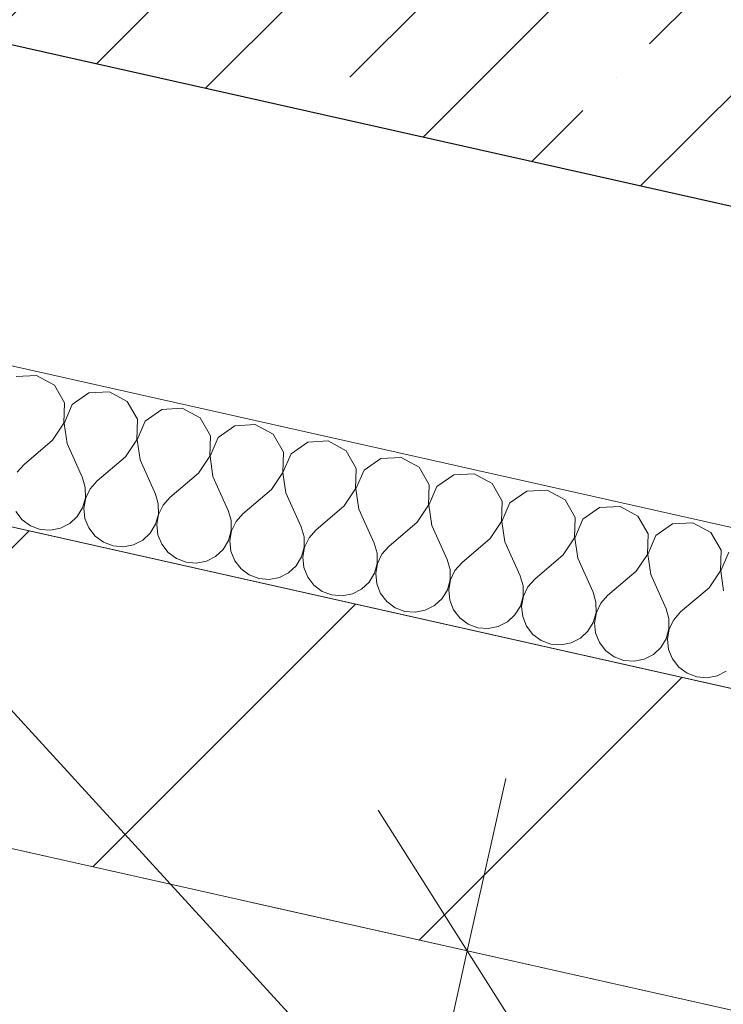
# Model space of a CAD drawing. Header units: millimetres. Extents: x -7213913 to -6930487, y 6129472 to 6353620.
# Tile 175 of 256: x -7187290 to -7186842, y 6173440 to 6174067. Entities that reach past the tile are written whole.
import ezdxf
from ezdxf.enums import TextEntityAlignment as Align

# ---------------------------------------------------------------- set-up
doc = ezdxf.new("R2010")
doc.units = ezdxf.units.MM
doc.header["$MEASUREMENT"] = 0
for name, color, linetype, lineweight in [('0_Ном._пера__1', 7, 'Continuous', 0), ('0_Ном._пера__120', 7, 'Continuous', 0), ('S - квартира_помещение.АР_Ном._пера__2', 8, 'Continuous', 15), ('АР-Стены_внутренние_пилоны.АР_Ном._пера__1', 7, 'Continuous', 15), ('АР-Стены_Перегородки_межквартирные_200.АР_Ном._пера__1', 7, 'Continuous', 15), ('АР-Чертеж-Размеры.АР_Ном._пера__1', 7, 'Continuous', 0), ('Паспорта Зон Archicad_Ном._пера__1', 7, 'Continuous', 0)]:
    doc.layers.add(name, color=color, linetype=linetype, lineweight=lineweight)
for name, color, linetype in [('S - квартира_помещение.АР', 7, 'Continuous'), ('АР-Стены_внутренние_пилоны.АР', 7, 'Continuous'), ('АР-Стены_Перегородки_межквартирные_200.АР', 7, 'Continuous'), ('АР-Чертеж-Размеры.АР', 7, 'Continuous')]:
    doc.layers.add(name, color=color, linetype=linetype)
doc.styles.add('РЎР“Р•РќР•Р\xa0Р\x98Р\xa0_РЎРўР\x98Р›Р¬_1', font='txt')
doc.styles.add('РЎР“Р•РќР•Р\xa0Р\x98Р\xa0_РЎРўР\x98Р›Р¬_2', font='calibri.ttf')
doc.styles.add('РЎР“Р•РќР•Р\xa0Р\x98Р\xa0_РЎРўР\x98Р›Р¬_3', font='GOST_Common.ttf')
doc.dimstyles.new('СГЕНЕРИР_СТИЛЬ__3', dxfattribs={"dimtxt": 129.999995, "dimasz": 142.5, "dimexe": 0.18, "dimexo": 300000, "dimgap": 0, "dimtad": 1, "dimdec": 0, "dimzin": 0, "dimdsep": 46, "dimtxsty": 'РЎР“Р•РќР•Р\xa0Р\x98Р\xa0_РЎРўР\x98Р›Р¬_3', "dimblk": 'ARROWHEAD_6', "dimblk1": 'ARROWHEAD_6', "dimblk2": 'ARROWHEAD_6', "dimcen": 0.09, "dimclrd": 7, "dimclre": 7, "dimclrt": 7, "dimazin": 0, "dimtfac": 1, "dimtdec": 4, "dimtmove": 0, "dimatfit": 3, "dimfxl": 1, "dimtolj": 1, "dimtzin": 0, "dimarcsym": 0})
doc.dimstyles.new('СГЕНЕРИР_СТИЛЬ__4', dxfattribs={"dimtxt": 200, "dimasz": 142.5, "dimexe": 0.18, "dimexo": 0.0625, "dimgap": 0, "dimtad": 1, "dimdec": 0, "dimzin": 0, "dimdsep": 46, "dimtxsty": 'РЎР“Р•РќР•Р\xa0Р\x98Р\xa0_РЎРўР\x98Р›Р¬_3', "dimblk": 'ARROWHEAD_6', "dimblk1": 'ARROWHEAD_6', "dimblk2": 'ARROWHEAD_6', "dimcen": 0.09, "dimse1": 1, "dimse2": 1, "dimclrd": 7, "dimclre": 7, "dimclrt": 7, "dimazin": 0, "dimtfac": 1, "dimtdec": 4, "dimtmove": 2, "dimatfit": 3, "dimfxl": 1, "dimtolj": 1, "dimtzin": 0, "dimarcsym": 0})
doc.dimstyles.new('СГЕНЕРИР_СТИЛЬ__5', dxfattribs={"dimtxt": 200, "dimasz": 142.5, "dimexe": 0.18, "dimexo": 0.0625, "dimgap": 0, "dimtad": 1, "dimdec": 0, "dimzin": 0, "dimdsep": 46, "dimtxsty": 'РЎР“Р•РќР•Р\xa0Р\x98Р\xa0_РЎРўР\x98Р›Р¬_3', "dimblk": 'ARROWHEAD_6', "dimblk1": 'ARROWHEAD_6', "dimblk2": 'ARROWHEAD_6', "dimcen": 0.09, "dimse1": 1, "dimse2": 1, "dimclrd": 7, "dimclre": 7, "dimclrt": 7, "dimazin": 0, "dimtfac": 1, "dimtdec": 4, "dimtmove": 0, "dimatfit": 3, "dimfxl": 1, "dimtolj": 1, "dimtzin": 0, "dimarcsym": 0})

# ---------------------------------------------------------------- blocks, each defined once
blk = doc.blocks.new('Кухня-столовая_1_33_1', base_point=(-7189706.73, 6172379.39))
at = {"layer": 'S - квартира_помещение.АР_Ном._пера__2', "color": 8, "linetype": 'Continuous', "lineweight": 15, "flags": 128}
blk.add_lwpolyline([(-7193260.59, 6174879.12), (-7193758.07, 6172664.1), (-7191415.47, 6172137.97), (-7191575.43, 6171425.72), (-7190722.68, 6171234.2), (-7190722.63, 6171234.39), (-7186334.78, 6170248.9), (-7186314.01, 6170301.42), (-7186280.59, 6170774.66), (-7186280.57, 6170774.66), (-7186104.13, 6173271.83)], close=True, dxfattribs=at)
at = {"layer": 'Паспорта Зон Archicad_Ном._пера__1', "color": 7, "lineweight": 0, "style": 'РЎР“Р•РќР•Р\xa0Р\x98Р\xa0_РЎРўР\x98Р›Р¬_1'}
blk.add_attdef('ROOM_NUMBER', text='', height=250, rotation=347.34172, dxfattribs=at).set_placement((-7189648.43, 6172398.25), align=Align.MIDDLE_CENTER)
at = {"layer": 'Паспорта Зон Archicad_Ном._пера__1', "color": 7, "lineweight": 0, "style": 'РЎР“Р•РќР•Р\xa0Р\x98Р\xa0_РЎРўР\x98Р›Р¬_2'}
blk.add_attdef('ROOM_AREA', text='', height=200, rotation=347.34172, dxfattribs=at).set_placement((-7186552.75, 6170794.66), align=Align.MIDDLE_RIGHT)
blk = doc.blocks.new('Стена_197_1', base_point=(-7187679.25, 6174266.15))
at = {"layer": 'АР-Стены_внутренние_пилоны.АР', "linetype": 'Continuous', "lineweight": 0, "true_color": 0x000000}
h = blk.add_hatch(dxfattribs=at)
h.set_pattern_fill('ЖЕЛЕЗОБЕТОН__PROJECT__0001', color=18, style=0, pattern_type=2)
h.set_pattern_definition([(45, (-6566190.34, 6562677.8), (-84.852814, 84.852814), []), (45, (-6566232.77, 6562720.22), (-84.852814, 84.852814), [90, -30, 0, -30])])
h.paths.add_polyline_path([(-7187584.68, 6174116.79), (-7184852.74, 6173503.22), (-7184797.95, 6173747.14), (-7187529.9, 6174360.72)])
at = {"layer": 'АР-Стены_внутренние_пилоны.АР_Ном._пера__1', "color": 7, "linetype": 'Continuous', "lineweight": 30, "flags": 128}
blk.add_lwpolyline([(-7187584.68, 6174116.79), (-7184852.74, 6173503.22)], dxfattribs=at)
blk = doc.blocks.new('Стена_202_1', base_point=(-7193336.24, 6174998.62))
at = {"layer": 'АР-Стены_Перегородки_межквартирные_200.АР', "linetype": 'Continuous', "lineweight": 0, "true_color": 0x000000}
h = blk.add_hatch(dxfattribs=at)
h.set_pattern_fill('БЛОКИ_БЕТОННЫЕ_ЭФФЕКТИВН_78', color=18, style=0, pattern_type=2)
h.set_pattern_definition([(45, (-6566190.34, 6562677.8), (-127.279217, 127.279217), [])])
h.paths.add_polyline_path([(-7193260.58, 6174879.14), (-7186020.2, 6173252.99), (-7185976.38, 6173448.13), (-7193216.75, 6175074.28)])
at = {"layer": 'АР-Стены_Перегородки_межквартирные_200.АР_Ном._пера__1', "color": 7, "linetype": 'Continuous', "lineweight": 15, "flags": 128}
for points in [[(-7185976.38, 6173448.13), (-7193216.75, 6175074.28)], [(-7193260.58, 6174879.14), (-7186104.13, 6173271.84)]]:
    blk.add_lwpolyline(points, dxfattribs=at)
blk = doc.blocks.new('*X843', base_point=(-6566190.34, 6562677.79))
at = {"layer": '0_Ном._пера__1', "color": 7, "linetype": 'Continuous', "lineweight": 0}
for p, q in [((-7187279.07, 6173840.75), (-7187292.06, 6173840.02)), ((-7187267.64, 6173834.54), (-7187279.07, 6173840.75)), ((-7187261.18, 6173823.24), (-7187267.64, 6173834.54)), ((-7187245.6, 6173829.59), (-7187256.27, 6173822.14)), ((-7187232.61, 6173830.31), (-7187245.6, 6173829.59)), ((-7187221.18, 6173824.1), (-7187232.61, 6173830.31)), ((-7187261.62, 6173810.24), (-7187261.18, 6173823.24)), ((-7187256.27, 6173822.14), (-7187261.43, 6173810.19)), ((-7187214.72, 6173812.81), (-7187221.18, 6173824.1)), ((-7187199.14, 6173819.15), (-7187209.81, 6173811.7)), ((-7187186.15, 6173819.88), (-7187199.14, 6173819.15)), ((-7187174.72, 6173813.67), (-7187186.15, 6173819.88)), ((-7187268.84, 6173799.41), (-7187261.62, 6173810.24)), ((-7187261.43, 6173810.19), (-7187259.54, 6173797.32)), ((-7187215.16, 6173799.8), (-7187214.72, 6173812.81)), ((-7187209.81, 6173811.7), (-7187214.97, 6173799.76)), ((-7187168.26, 6173802.37), (-7187174.72, 6173813.67)), ((-7187152.68, 6173808.72), (-7187163.35, 6173801.27)), ((-7187139.69, 6173809.44), (-7187152.68, 6173808.72)), ((-7187128.25, 6173803.23), (-7187139.69, 6173809.44)), ((-7187168.7, 6173789.37), (-7187168.26, 6173802.37)), ((-7187121.79, 6173791.94), (-7187128.25, 6173803.23)), ((-7187268.84, 6173799.41), (-7187286.95, 6173783.95)), ((-7187259.54, 6173797.32), (-7187249.78, 6173775.6)), ((-7187222.37, 6173788.97), (-7187215.16, 6173799.8)), ((-7187214.97, 6173799.76), (-7187213.08, 6173786.88)), ((-7187163.35, 6173801.27), (-7187168.51, 6173789.32)), ((-7187106.22, 6173798.28), (-7187116.89, 6173790.83)), ((-7187093.23, 6173799.01), (-7187106.22, 6173798.28)), ((-7187081.79, 6173792.8), (-7187093.23, 6173799.01)), ((-7187122.24, 6173778.93), (-7187121.79, 6173791.94)), ((-7187116.89, 6173790.83), (-7187122.05, 6173778.89)), ((-7187075.33, 6173781.5), (-7187081.79, 6173792.8)), ((-7187286.95, 6173783.95), (-7187291.31, 6173779.04)), ((-7187222.37, 6173788.97), (-7187240.49, 6173773.52)), ((-7187213.08, 6173786.88), (-7187203.32, 6173765.17)), ((-7187175.91, 6173778.54), (-7187168.7, 6173789.37)), ((-7187168.51, 6173789.32), (-7187166.62, 6173776.45)), ((-7187059.76, 6173787.85), (-7187070.43, 6173780.4)), ((-7187046.76, 6173788.57), (-7187059.76, 6173787.85)), ((-7187035.33, 6173782.36), (-7187046.76, 6173788.57)), ((-7187175.91, 6173778.54), (-7187194.02, 6173763.08)), ((-7187129.45, 6173768.1), (-7187122.24, 6173778.93)), ((-7187122.05, 6173778.89), (-7187120.16, 6173766.01)), ((-7187075.77, 6173768.5), (-7187075.33, 6173781.5)), ((-7187070.43, 6173780.4), (-7187075.59, 6173768.45)), ((-7187028.87, 6173771.07), (-7187035.33, 6173782.36)), ((-7187013.29, 6173777.41), (-7187023.96, 6173769.96)), ((-7187000.3, 6173778.14), (-7187013.29, 6173777.41)), ((-7186988.87, 6173771.93), (-7187000.3, 6173778.14)), ((-7187247.94, 6173769.3), (-7187249.78, 6173775.6)), ((-7187240.49, 6173773.52), (-7187244.85, 6173768.6)), ((-7187166.62, 6173776.45), (-7187156.86, 6173754.73)), ((-7187029.31, 6173758.06), (-7187028.87, 6173771.07)), ((-7186982.41, 6173760.63), (-7186988.87, 6173771.93)), ((-7187247.89, 6173762.73), (-7187247.94, 6173769.3)), ((-7187244.85, 6173768.6), (-7187247.7, 6173762.69)), ((-7187201.48, 6173758.86), (-7187203.32, 6173765.17)), ((-7187129.45, 6173768.1), (-7187147.56, 6173752.65)), ((-7187120.16, 6173766.01), (-7187110.39, 6173744.3)), ((-7187082.99, 6173757.67), (-7187075.77, 6173768.5)), ((-7187075.59, 6173768.45), (-7187073.7, 6173755.58)), ((-7187023.96, 6173769.96), (-7187029.13, 6173758.02)), ((-7186966.83, 6173766.98), (-7186977.5, 6173759.53)), ((-7186953.84, 6173767.7), (-7186966.83, 6173766.98)), ((-7186942.41, 6173761.49), (-7186953.84, 6173767.7)), ((-7187249.64, 6173756.4), (-7187247.89, 6173762.73)), ((-7187247.7, 6173762.69), (-7187248.83, 6173756.22)), ((-7187201.43, 6173752.29), (-7187201.48, 6173758.86)), ((-7187194.02, 6173763.08), (-7187198.39, 6173758.17)), ((-7186982.85, 6173747.63), (-7186982.41, 6173760.63)), ((-7186977.5, 6173759.53), (-7186982.66, 6173747.58)), ((-7186935.95, 6173750.2), (-7186942.41, 6173761.49)), ((-7187292.16, 6173754.02), (-7187288.15, 6173748.82)), ((-7187253.05, 6173750.78), (-7187249.64, 6173756.4)), ((-7187248.83, 6173756.22), (-7187248.14, 6173749.68)), ((-7187203.18, 6173745.96), (-7187201.43, 6173752.29)), ((-7187201.24, 6173752.25), (-7187202.37, 6173745.78)), ((-7187198.39, 6173758.17), (-7187201.24, 6173752.25)), ((-7187155.01, 6173748.43), (-7187156.86, 6173754.73)), ((-7187147.56, 6173752.65), (-7187151.92, 6173747.73)), ((-7187082.99, 6173757.67), (-7187101.1, 6173742.21)), ((-7187073.7, 6173755.58), (-7187063.93, 6173733.86)), ((-7187036.53, 6173747.23), (-7187029.31, 6173758.06)), ((-7187029.13, 6173758.02), (-7187027.24, 6173745.14)), ((-7186920.37, 6173756.54), (-7186931.04, 6173749.09)), ((-7186907.38, 6173757.27), (-7186920.37, 6173756.54)), ((-7186895.95, 6173751.06), (-7186907.38, 6173757.27)), ((-7187288.15, 6173748.82), (-7187282.86, 6173744.92)), ((-7187263.72, 6173743.33), (-7187257.87, 6173746.32)), ((-7187257.87, 6173746.32), (-7187253.05, 6173750.78)), ((-7187248.14, 6173749.68), (-7187245.7, 6173743.58)), ((-7187206.59, 6173740.35), (-7187203.18, 6173745.96)), ((-7187202.37, 6173745.78), (-7187201.68, 6173739.25)), ((-7187154.97, 6173741.86), (-7187155.01, 6173748.43)), ((-7187151.92, 6173747.73), (-7187154.78, 6173741.82)), ((-7187036.53, 6173747.23), (-7187054.64, 6173731.78)), ((-7186990.07, 6173736.8), (-7186982.85, 6173747.63)), ((-7186982.66, 6173747.58), (-7186980.77, 6173734.71)), ((-7186936.39, 6173737.19), (-7186935.95, 6173750.2)), ((-7186931.04, 6173749.09), (-7186936.2, 6173737.15)), ((-7186889.49, 6173739.76), (-7186895.95, 6173751.06)), ((-7186873.91, 6173746.11), (-7186884.58, 6173738.66)), ((-7186860.92, 6173746.83), (-7186873.91, 6173746.11)), ((-7186849.48, 6173740.62), (-7186860.92, 6173746.83)), ((-7187282.86, 6173744.92), (-7187276.71, 6173742.61)), ((-7187276.71, 6173742.61), (-7187270.16, 6173742.07)), ((-7187270.16, 6173742.07), (-7187263.72, 6173743.33)), ((-7187245.7, 6173743.58), (-7187241.68, 6173738.39)), ((-7187211.4, 6173735.88), (-7187206.59, 6173740.35)), ((-7187156.71, 6173735.53), (-7187154.97, 6173741.86)), ((-7187154.78, 6173741.82), (-7187155.9, 6173735.35)), ((-7187108.55, 6173737.99), (-7187110.39, 6173744.3)), ((-7187101.1, 6173742.21), (-7187105.46, 6173737.3)), ((-7187027.24, 6173745.14), (-7187017.47, 6173723.43)), ((-7186889.93, 6173726.76), (-7186889.49, 6173739.76)), ((-7186843.02, 6173729.33), (-7186849.48, 6173740.62)), ((-7187241.68, 6173738.39), (-7187236.4, 6173734.48)), ((-7187236.4, 6173734.48), (-7187230.25, 6173732.17)), ((-7187217.26, 6173732.9), (-7187211.4, 6173735.88)), ((-7187201.68, 6173739.25), (-7187199.24, 6173733.15)), ((-7187160.13, 6173729.91), (-7187156.71, 6173735.53)), ((-7187155.9, 6173735.35), (-7187155.22, 6173728.81)), ((-7187108.5, 6173731.42), (-7187108.55, 6173737.99)), ((-7187105.46, 6173737.3), (-7187108.32, 6173731.38)), ((-7187062.09, 6173727.56), (-7187063.93, 6173733.86)), ((-7186990.07, 6173736.8), (-7187008.18, 6173721.34)), ((-7186980.77, 6173734.71), (-7186971.01, 6173712.99)), ((-7186943.6, 6173726.36), (-7186936.39, 6173737.19)), ((-7186936.2, 6173737.15), (-7186934.31, 6173724.27)), ((-7186884.58, 6173738.66), (-7186889.74, 6173726.71)), ((-7187230.25, 6173732.17), (-7187223.7, 6173731.63)), ((-7187223.7, 6173731.63), (-7187217.26, 6173732.9)), ((-7187199.24, 6173733.15), (-7187195.22, 6173727.95)), ((-7187195.22, 6173727.95), (-7187189.94, 6173724.05)), ((-7187164.94, 6173725.45), (-7187160.13, 6173729.91)), ((-7187155.22, 6173728.81), (-7187152.78, 6173722.71)), ((-7187110.25, 6173725.09), (-7187108.5, 6173731.42)), ((-7187108.32, 6173731.38), (-7187109.44, 6173724.91)), ((-7187062.04, 6173720.99), (-7187062.09, 6173727.56)), ((-7187054.64, 6173731.78), (-7187059, 6173726.86)), ((-7186843.47, 6173716.32), (-7186843.02, 6173729.33)), ((-7186838.12, 6173728.22), (-7186843.28, 6173716.28)), ((-7187189.94, 6173724.05), (-7187183.79, 6173721.74)), ((-7187183.79, 6173721.74), (-7187177.24, 6173721.2)), ((-7187177.24, 6173721.2), (-7187170.8, 6173722.46)), ((-7187170.8, 6173722.46), (-7187164.94, 6173725.45)), ((-7187152.78, 6173722.71), (-7187148.76, 6173717.52)), ((-7187113.66, 6173719.48), (-7187110.25, 6173725.09)), ((-7187109.44, 6173724.91), (-7187108.76, 6173718.38)), ((-7187063.79, 6173714.66), (-7187062.04, 6173720.99)), ((-7187061.85, 6173720.95), (-7187062.98, 6173714.48)), ((-7187059, 6173726.86), (-7187061.85, 6173720.95)), ((-7187015.63, 6173717.12), (-7187017.47, 6173723.43)), ((-7187008.18, 6173721.34), (-7187012.54, 6173716.43)), ((-7186943.6, 6173726.36), (-7186961.72, 6173710.91)), ((-7186934.31, 6173724.27), (-7186924.55, 6173702.56)), ((-7186897.14, 6173715.93), (-7186889.93, 6173726.76)), ((-7186889.74, 6173726.71), (-7186887.85, 6173713.84)), ((-7187148.76, 6173717.52), (-7187143.48, 6173713.61)), ((-7187124.33, 6173712.03), (-7187118.48, 6173715.01)), ((-7187118.48, 6173715.01), (-7187113.66, 6173719.48)), ((-7187108.76, 6173718.38), (-7187106.32, 6173712.28)), ((-7187067.2, 6173709.04), (-7187063.79, 6173714.66)), ((-7187062.98, 6173714.48), (-7187062.3, 6173707.94)), ((-7187015.58, 6173710.55), (-7187015.63, 6173717.12)), ((-7187012.54, 6173716.43), (-7187015.39, 6173710.51)), ((-7186897.14, 6173715.93), (-7186915.26, 6173700.47)), ((-7186850.68, 6173705.49), (-7186843.47, 6173716.32)), ((-7186843.28, 6173716.28), (-7186841.39, 6173703.4)), ((-7187143.48, 6173713.61), (-7187137.33, 6173711.3)), ((-7187137.33, 6173711.3), (-7187130.78, 6173710.76)), ((-7187130.78, 6173710.76), (-7187124.33, 6173712.03)), ((-7187106.32, 6173712.28), (-7187102.3, 6173707.08)), ((-7187072.02, 6173704.58), (-7187067.2, 6173709.04)), ((-7187017.33, 6173704.22), (-7187015.58, 6173710.55)), ((-7187015.39, 6173710.51), (-7187016.52, 6173704.04)), ((-7186969.17, 6173706.69), (-7186971.01, 6173712.99)), ((-7186961.72, 6173710.91), (-7186966.08, 6173705.99)), ((-7186887.85, 6173713.84), (-7186878.09, 6173692.12)), ((-7187102.3, 6173707.08), (-7187097.01, 6173703.18)), ((-7187097.01, 6173703.18), (-7187090.86, 6173700.87)), ((-7187077.87, 6173701.59), (-7187072.02, 6173704.58)), ((-7187062.3, 6173707.94), (-7187059.85, 6173701.84)), ((-7187020.74, 6173698.61), (-7187017.33, 6173704.22)), ((-7187016.52, 6173704.04), (-7187015.84, 6173697.51)), ((-7186969.12, 6173700.12), (-7186969.17, 6173706.69)), ((-7186966.08, 6173705.99), (-7186968.93, 6173700.08)), ((-7186922.71, 6173696.25), (-7186924.55, 6173702.56)), ((-7186850.68, 6173705.49), (-7186868.79, 6173690.04)), ((-7187090.86, 6173700.87), (-7187084.32, 6173700.33)), ((-7187084.32, 6173700.33), (-7187077.87, 6173701.59)), ((-7187059.85, 6173701.84), (-7187055.84, 6173696.65)), ((-7187055.84, 6173696.65), (-7187050.55, 6173692.74)), ((-7187025.56, 6173694.14), (-7187020.74, 6173698.61)), ((-7187015.84, 6173697.51), (-7187013.39, 6173691.41)), ((-7186970.87, 6173693.79), (-7186969.12, 6173700.12)), ((-7186968.93, 6173700.08), (-7186970.06, 6173693.61)), ((-7186922.66, 6173689.68), (-7186922.71, 6173696.25)), ((-7186915.26, 6173700.47), (-7186919.62, 6173695.56)), ((-7187050.55, 6173692.74), (-7187044.4, 6173690.43)), ((-7187044.4, 6173690.43), (-7187037.86, 6173689.89)), ((-7187037.86, 6173689.89), (-7187031.41, 6173691.16)), ((-7187031.41, 6173691.16), (-7187025.56, 6173694.14)), ((-7187013.39, 6173691.41), (-7187009.38, 6173686.21)), ((-7186974.28, 6173688.17), (-7186970.87, 6173693.79)), ((-7186970.06, 6173693.61), (-7186969.37, 6173687.07)), ((-7186924.41, 6173683.35), (-7186922.66, 6173689.68)), ((-7186922.47, 6173689.64), (-7186923.6, 6173683.17)), ((-7186919.62, 6173695.56), (-7186922.47, 6173689.64)), ((-7186876.24, 6173685.82), (-7186878.09, 6173692.12)), ((-7186868.79, 6173690.04), (-7186873.15, 6173685.12)), ((-7187009.38, 6173686.21), (-7187004.09, 6173682.31)), ((-7186984.95, 6173680.73), (-7186979.1, 6173683.71)), ((-7186979.1, 6173683.71), (-7186974.28, 6173688.17)), ((-7186969.37, 6173687.07), (-7186966.93, 6173680.97)), ((-7186927.82, 6173677.74), (-7186924.41, 6173683.35)), ((-7186923.6, 6173683.17), (-7186922.91, 6173676.64)), ((-7186876.2, 6173679.25), (-7186876.24, 6173685.82)), ((-7186873.15, 6173685.12), (-7186876.01, 6173679.21)), ((-7187004.09, 6173682.31), (-7186997.94, 6173680)), ((-7186997.94, 6173680), (-7186991.39, 6173679.46)), ((-7186991.39, 6173679.46), (-7186984.95, 6173680.73)), ((-7186966.93, 6173680.97), (-7186962.91, 6173675.78)), ((-7186932.63, 6173673.27), (-7186927.82, 6173677.74)), ((-7186877.94, 6173672.92), (-7186876.2, 6173679.25)), ((-7186876.01, 6173679.21), (-7186877.13, 6173672.74)), ((-7186962.91, 6173675.78), (-7186957.63, 6173671.87)), ((-7186957.63, 6173671.87), (-7186951.48, 6173669.56)), ((-7186938.49, 6173670.29), (-7186932.63, 6173673.27)), ((-7186922.91, 6173676.64), (-7186920.47, 6173670.54)), ((-7186920.47, 6173670.54), (-7186916.45, 6173665.34)), ((-7186881.36, 6173667.3), (-7186877.94, 6173672.92)), ((-7186877.13, 6173672.74), (-7186876.45, 6173666.2)), ((-7186951.48, 6173669.56), (-7186944.93, 6173669.02)), ((-7186944.93, 6173669.02), (-7186938.49, 6173670.29)), ((-7186916.45, 6173665.34), (-7186911.17, 6173661.44)), ((-7186886.17, 6173662.84), (-7186881.36, 6173667.3)), ((-7186876.45, 6173666.2), (-7186874.01, 6173660.1)), ((-7186911.17, 6173661.44), (-7186905.02, 6173659.13)), ((-7186905.02, 6173659.13), (-7186898.47, 6173658.59)), ((-7186898.47, 6173658.59), (-7186892.03, 6173659.86)), ((-7186892.03, 6173659.86), (-7186886.17, 6173662.84)), ((-7186874.01, 6173660.1), (-7186869.99, 6173654.91)), ((-7186869.99, 6173654.91), (-7186864.71, 6173651)), ((-7186845.56, 6173649.42), (-7186839.71, 6173652.4)), ((-7186864.71, 6173651), (-7186858.56, 6173648.69)), ((-7186858.56, 6173648.69), (-7186852.01, 6173648.15)), ((-7186852.01, 6173648.15), (-7186845.56, 6173649.42))]:
    blk.add_line(p, q, dxfattribs=at)
blk = doc.blocks.new('Стена_401_1', base_point=(-7187579.72, 6173910.71))
at = {"layer": '0_Ном._пера__1', "color": 7, "linetype": 'Continuous', "lineweight": 0, "flags": 128}
for points in [[(-7184945.34, 6173319.05), (-7187579.72, 6173910.71)], [(-7187601.63, 6173813.14), (-7184869.69, 6173199.57)]]:
    blk.add_lwpolyline(points, dxfattribs=at)
at = {"color": 7, "lineweight": 0}
blk.add_blockref('*X843', (-6566190.34, 6562677.79), dxfattribs=at)
blk = doc.blocks.new('Полилиния_1_1', base_point=(-7183881.2, 6172466.87))
at = {"layer": '0_Ном._пера__120', "color": 7, "linetype": 'Continuous', "lineweight": 0, "flags": 128}
blk.add_lwpolyline([(-7183881.2, 6172466.87), (-7186841.84, 6173131.81), (-7187722.3, 6174095.03)], dxfattribs=at)
blk = doc.blocks.new('*D923', base_point=(-6566190.34, 6562677.79))
at = {"layer": 'АР-Чертеж-Размеры.АР_Ном._пера__1', "color": 7, "linetype": 'Continuous', "lineweight": 0, "transparency": 16777216}
for p, q in [((-7186980.04, 6173583.87), (-7187004.7, 6173474.1)), ((-7186947.95, 6173384.49), (-7187061.44, 6173563.71)), ((-7187141.9, 6173504.92), (-7186867.49, 6173443.28)), ((-7187004.7, 6173474.1), (-7187662.1, 6170547.01)), ((-7187718.85, 6170636.62), (-7187605.36, 6170457.4)), ((-7187799.31, 6170577.83), (-7187524.9, 6170516.2)), ((-7187662.1, 6170547.01), (-7187686.76, 6170437.25))]:
    blk.add_line(p, q, dxfattribs=at)
at = {"layer": 'АР-Чертеж-Размеры.АР_Ном._пера__1', "color": 7, "lineweight": 0, "transparency": 16777216, "insert": (-7187368.23, 6172172.07), "char_height": 200, "attachment_point": 7, "rotation": 77.34172, "style": 'РЎР“Р•РќР•Р\xa0Р\x98Р\xa0_РЎРўР\x98Р›Р¬_3'}
blk.add_mtext('\\A1;{\\pql;\\fGOST Common|b0|i0|c204|p0;\\W1.000000;3\xa0000}', dxfattribs=at)
blk = doc.blocks.new('ARROWHEAD_6')
at = {"color": 0, "linetype": 'Continuous', "lineweight": 0}
for p, q in [((-0.5, -0.5), (0.5, 0.5)), ((0, 0), (-1, 0))]:
    blk.add_line(p, q, dxfattribs=at)
blk = doc.blocks.new('*D986', base_point=(-6566190.34, 6562677.79))
at = {"layer": 'АР-Чертеж-Размеры.АР_Ном._пера__1', "color": 7, "linetype": 'Continuous', "lineweight": 0, "transparency": 16777216}
for p, q in [((-7187548.86, 6174276.27), (-7187487.23, 6174550.69)), ((-7187428.44, 6174470.22), (-7187607.66, 6174356.74)), ((-7187627.81, 6174438.13), (-7187518.05, 6174413.48)), ((-7187518.05, 6174413.48), (-7184786.1, 6173799.9)), ((-7184816.92, 6173662.69), (-7184755.29, 6173937.11)), ((-7184875.72, 6173743.16), (-7184696.49, 6173856.64)), ((-7184786.1, 6173799.9), (-7184676.34, 6173775.25))]:
    blk.add_line(p, q, dxfattribs=at)
at = {"layer": 'АР-Чертеж-Размеры.АР_Ном._пера__1', "color": 7, "lineweight": 0, "transparency": 16777216, "insert": (-7186348.01, 6174177.34), "char_height": 130, "attachment_point": 7, "rotation": 347.34172, "style": 'РЎР“Р•РќР•Р\xa0Р\x98Р\xa0_РЎРўР\x98Р›Р¬_3'}
blk.add_mtext('\\A1;{\\pql;\\fGOST Common|b0|i0|c204|p0;\\W1.000000;2\xa0800}', dxfattribs=at)
blk = doc.blocks.new('*D1102', base_point=(-6566190.34, 6562677.79))
at = {"layer": 'АР-Чертеж-Размеры.АР_Ном._пера__1', "color": 7, "linetype": 'Continuous', "lineweight": 0, "transparency": 16777216}
for p, q in [((-7190962.95, 6174157.17), (-7191024.58, 6173882.75)), ((-7190904.16, 6174076.7), (-7191083.38, 6173963.22)), ((-7190993.77, 6174019.96), (-7191103.53, 6174044.61)), ((-7186178.98, 6172938.58), (-7190993.77, 6174019.96)), ((-7186148.16, 6173075.79), (-7186209.79, 6172801.38)), ((-7186268.59, 6172881.84), (-7186089.37, 6172995.33)), ((-7186069.21, 6172913.93), (-7186178.98, 6172938.58))]:
    blk.add_line(p, q, dxfattribs=at)
at = {"layer": 'АР-Чертеж-Размеры.АР_Ном._пера__1', "color": 7, "lineweight": 0, "transparency": 16777216, "insert": (-7188897.67, 6173590.18), "char_height": 200, "attachment_point": 7, "rotation": 347.34172, "style": 'РЎР“Р•РќР•Р\xa0Р\x98Р\xa0_РЎРўР\x98Р›Р¬_3'}
blk.add_mtext('\\A1;{\\pql;\\fGOST Common|b0|i0|c204|p0;\\W1.000000;4\xa0935}', dxfattribs=at)

msp = doc.modelspace()

# ---------------------------------------------------------------- linework, layer by layer
at = {"layer": 'S - квартира_помещение.АР', "color": 254, "linetype": 'Continuous', "lineweight": 0, "true_color": 0xd8d8d8, "flags": 128}
msp.add_lwpolyline([(-7193260.59, 6174879.12), (-7193758.07, 6172664.1), (-7191415.47, 6172137.97), (-7191575.43, 6171425.72), (-7190722.68, 6171234.2), (-7190722.63, 6171234.39), (-7186334.78, 6170248.9), (-7186314.01, 6170301.42), (-7186280.59, 6170774.66), (-7186280.57, 6170774.66), (-7186104.13, 6173271.83)], close=True, dxfattribs=at)

# ---------------------------------------------------------------- block references
at = {"color": 7, "linetype": 'Continuous', "lineweight": 0}
msp.add_blockref('Полилиния_1_1', (-7183881.2, 6172466.87), dxfattribs=at)
at = {"color": 7, "lineweight": 0}
msp.add_blockref('Стена_401_1', (-7187579.72, 6173910.71), dxfattribs=at)
at = {"layer": 'S - квартира_помещение.АР', "color": 7, "linetype": 'Continuous', "lineweight": 0}
msp.add_blockref('Кухня-столовая_1_33_1', (-7189706.73, 6172379.39), dxfattribs=at)
at = {"layer": 'АР-Стены_внутренние_пилоны.АР', "color": 7, "lineweight": 0}
msp.add_blockref('Стена_197_1', (-7187679.25, 6174266.15), dxfattribs=at)
at = {"layer": 'АР-Стены_Перегородки_межквартирные_200.АР', "color": 7, "lineweight": 0}
msp.add_blockref('Стена_202_1', (-7193336.24, 6174998.62), dxfattribs=at)

# ---------------------------------------------------------------- dimensions: what is measured, and where the dimension line sits
at = {"layer": 'АР-Чертеж-Размеры.АР', "color": 7, "linetype": 'Continuous', "lineweight": 0}
for base, p1, p2, angle, dimstyle, picture, middle, turn in [((-7184786.1, 6173799.9), (-7187529.9, 6174360.72), (-7184797.95, 6173747.14), 347.34172, 'СГЕНЕРИР_СТИЛЬ__3', '*D986', (-7186116.18, 6174191.9), 347.34172), ((-7190993.77, 6174019.96), (-7186104.13, 6173271.84), (-7190919.07, 6174352.55), 167.34172, 'СГЕНЕРИР_СТИЛЬ__5', '*D1102', (-7188541.01, 6173612.57), 347.34172), ((-7187662.1, 6170547.01), (-7189640.39, 6174066.06), (-7187750.91, 6170566.96), 257.34172, 'СГЕНЕРИР_СТИЛЬ__4', '*D923', (-7187390.62, 6172528.73), 77.34172)]:
    dim = msp.add_linear_dim(base=base, p1=p1, p2=p2, angle=angle, dimstyle=dimstyle, dxfattribs=at)
    dim.commit()
    dim.dimension.update_dxf_attribs({"geometry": picture, "text_midpoint": middle, "dimtype": 160, "text_rotation": turn})

doc.saveas('drawing.dxf')
